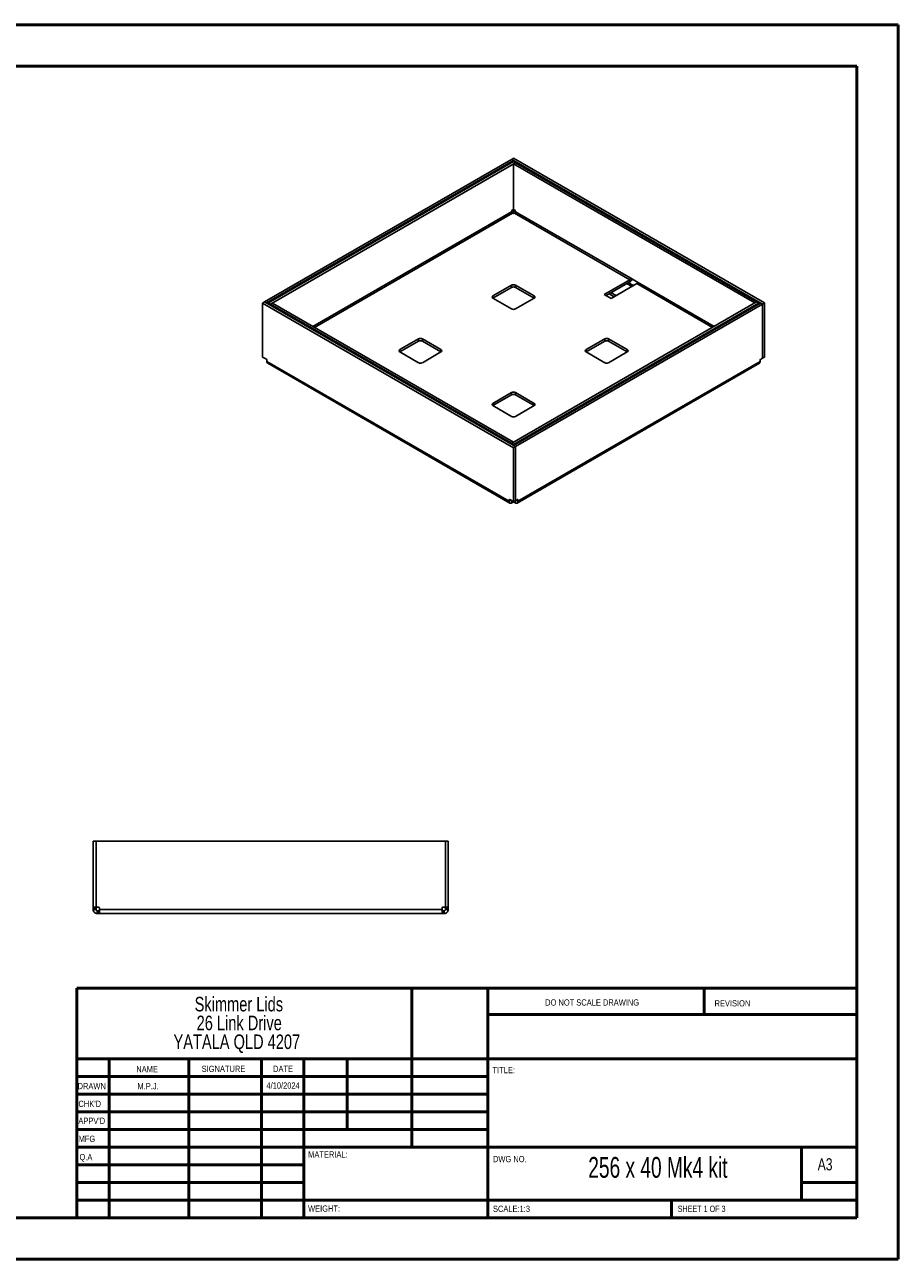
# Model space of a CAD drawing. Header units: millimetres. Extents: x 0 to 420, y 0 to 297.
# Tile 2 of 2: x 210 to 420, y 0 to 297. Entities that reach past the tile are written whole.
import ezdxf

# ---------------------------------------------------------------- set-up
doc = ezdxf.new("R2010")
doc.units = ezdxf.units.MM
doc.styles.add('SLDTEXTSTYLE0', font='TXT', dxfattribs={"width": 0.6875})
doc.styles.add('SLDTEXTSTYLE1', font='TXT', dxfattribs={"width": 0.75})

# ---------------------------------------------------------------- blocks, each defined once
blk = doc.blocks.new('SW_NOTE_0')
at = {"color": 0, "linetype": 'Continuous', "lineweight": 0, "char_height": 3.5, "attachment_point": 2, "style": 'SLDTEXTSTYLE1'}
for s, insert in [('Skimmer Lids', (13.89, 4.51)), ('26 Link Drive', (13.98, -0.01)), ('YATALA QLD 4207', (13.4, -4.54))]:
    blk.add_mtext(s, dxfattribs=dict(at, insert=insert))

msp = doc.modelspace()

# ---------------------------------------------------------------- linework, layer by layer
at = {"color": 7, "linetype": 'Continuous', "lineweight": 50}
for p, q in [((0.38, 297.21), (420.38, 297.21)), ((420.38, 0.21), (420.38, 297.21)), ((10.38, 287.21), (410.38, 287.21)), ((410.38, 287.21), (410.38, 10.21)), ((222.88, 65.46), (410.08, 65.46)), ((222.88, 65.46), (222.88, 10.21)), ((303.48, 65.46), (303.48, 27.21)), ((321.68, 65.46), (321.68, 10.21)), ((373.68, 59.09), (373.68, 65.46)), ((410.08, 59.09), (321.68, 59.09)), ((410.08, 48.46), (222.88, 48.46)), ((230.68, 48.46), (230.68, 10.21)), ((249.87, 48.46), (249.87, 10.21)), ((267.28, 48.46), (267.28, 10.21)), ((277.48, 10.21), (277.48, 48.46)), ((287.88, 31.46), (287.88, 48.46)), ((321.68, 44.21), (222.88, 44.21)), ((321.68, 39.96), (222.88, 39.96)), ((321.68, 35.71), (222.88, 35.71)), ((321.68, 31.46), (222.88, 31.46)), ((277.48, 27.21), (222.88, 27.21)), ((277.48, 27.21), (410.08, 27.21)), ((397.08, 14.46), (397.08, 27.21)), ((277.48, 22.96), (222.88, 22.96)), ((277.48, 18.71), (222.88, 18.71)), ((410.08, 18.71), (397.08, 18.71)), ((222.88, 14.46), (410.38, 14.46)), ((365.88, 10.21), (365.88, 14.46)), ((10.38, 10.21), (410.38, 10.21)), ((0.38, 0.21), (420.38, 0.21))]:
    msp.add_line(p, q, dxfattribs=at)
at = {"color": 7, "linetype": 'Continuous', "lineweight": 25}
for p, q in [((327.4, 264.82), (268.03, 230.55)), ((327.87, 264.55), (268.5, 230.27)), ((327.87, 264.55), (327.4, 264.82)), ((327.91, 265.09), (327.44, 264.81)), ((327.44, 264.8), (327.44, 264.81)), ((387.73, 230.01), (327.44, 264.81)), ((327.87, 264.26), (327.87, 264.55)), ((388.2, 230.28), (327.91, 265.09)), ((327.86, 264.27), (268.98, 230.28)), ((328.33, 264), (269.46, 230.01)), ((327.86, 264.27), (328.33, 264)), ((327.9, 263.73), (328.37, 264)), ((385.86, 230.27), (327.9, 263.73)), ((327.9, 252.76), (327.9, 263.73)), ((328.33, 263.98), (328.33, 264)), ((386.33, 230.55), (328.37, 264)), ((327.66, 252.64), (327.9, 252.78)), ((327.87, 251.79), (327.87, 252.76)), ((327.9, 252.76), (328.11, 252.64)), ((327.43, 252.19), (279.68, 224.63)), ((280.05, 224.41), (327.62, 251.87)), ((327.43, 252.19), (327.43, 252.23)), ((327.65, 251.85), (327.62, 251.87)), ((328.16, 251.87), (328.12, 251.85)), ((328.16, 251.87), (355.86, 235.87)), ((328.35, 252.23), (328.35, 252.19)), ((356.05, 236.2), (328.35, 252.19)), ((355.86, 235.87), (349.69, 232.31)), ((355.86, 235.33), (350.16, 232.03)), ((351.34, 231.35), (357.51, 234.92)), ((355.16, 234.92), (356.34, 234.24)), ((356.71, 234.46), (355.53, 235.14)), ((355.86, 235.87), (355.86, 235.33)), ((357.7, 235.24), (356.05, 236.2)), ((357.51, 234.92), (375.72, 224.41)), ((376.1, 224.63), (357.7, 235.24)), ((327.42, 234.55), (322.94, 231.97)), ((322.94, 231.42), (327.42, 234.01)), ((322.94, 231.97), (322.94, 231.42)), ((327.42, 234.55), (327.42, 234.01)), ((332.84, 231.97), (328.36, 234.55)), ((328.36, 234.55), (328.36, 234.01)), ((328.36, 234.01), (332.84, 231.42)), ((332.84, 231.97), (332.84, 231.42)), ((349.69, 232.31), (351.34, 231.35)), ((352.05, 231.76), (350.87, 232.44)), ((352.52, 232.03), (351.34, 232.71)), ((267.57, 230.25), (268.04, 230.52)), ((267.57, 230.25), (327.86, 195.45)), ((267.57, 217.24), (267.57, 230.25)), ((268.5, 230.27), (268.03, 230.55)), ((268.03, 230.55), (268.03, 230.52)), ((268.04, 230.52), (328.33, 195.72)), ((268.5, 230.26), (268.5, 230.27)), ((268.98, 230.28), (269.46, 230.01)), ((268.98, 229.98), (268.98, 230.28)), ((269.92, 230.26), (269.44, 229.99)), ((269.44, 229.99), (327.4, 196.53)), ((269.44, 229.72), (269.44, 229.99)), ((269.46, 229.99), (269.46, 230.01)), ((269.92, 230.26), (327.87, 196.8)), ((322.94, 231.42), (327.42, 228.84)), ((327.44, 196.53), (386.32, 230.52)), ((327.9, 195.98), (387.27, 230.26)), ((327.91, 196.26), (386.79, 230.25)), ((328.36, 228.84), (332.84, 231.42)), ((328.37, 195.71), (387.74, 229.99)), ((385.86, 230.27), (386.33, 230.55)), ((385.86, 230.26), (385.86, 230.27)), ((386.79, 230.25), (386.32, 230.52)), ((386.33, 230.55), (386.33, 230.52)), ((386.79, 229.98), (386.79, 230.25)), ((387.27, 230.26), (387.74, 229.99)), ((388.2, 230.28), (387.73, 230.01)), ((387.73, 229.99), (387.73, 230.01)), ((387.74, 229.99), (387.74, 216.98)), ((388.2, 217.27), (388.2, 230.28)), ((305.02, 221.62), (300.55, 219.04)), ((300.55, 218.49), (305.02, 221.08)), ((305.02, 221.62), (305.02, 221.08)), ((310.44, 219.04), (305.97, 221.62)), ((305.97, 221.62), (305.97, 221.08)), ((305.97, 221.08), (310.44, 218.49)), ((349.81, 221.62), (345.33, 219.04)), ((345.33, 218.49), (349.81, 221.08)), ((349.81, 221.62), (349.81, 221.08)), ((355.23, 219.04), (350.75, 221.62)), ((350.75, 221.62), (350.75, 221.08)), ((350.75, 221.08), (355.23, 218.49)), ((268.48, 216.72), (267.57, 217.24)), ((300.55, 219.04), (300.55, 218.49)), ((300.55, 218.49), (305.02, 215.91)), ((305.97, 215.91), (310.44, 218.49)), ((310.44, 219.04), (310.44, 218.49)), ((345.33, 219.04), (345.33, 218.49)), ((345.33, 218.49), (349.81, 215.91)), ((350.75, 215.91), (355.23, 218.49)), ((355.23, 219.04), (355.23, 218.49)), ((387.3, 216.72), (387.74, 216.98)), ((388.2, 217.27), (387.74, 217)), ((268.6, 216.2), (268.6, 216.51)), ((268.6, 216.2), (326.84, 182.58)), ((268.79, 215.77), (327.03, 182.15)), ((328.74, 182.15), (386.98, 215.77)), ((387.18, 216.2), (328.94, 182.58)), ((387.18, 216.2), (387.18, 216.51)), ((327.42, 208.7), (322.94, 206.11)), ((322.94, 205.57), (327.42, 208.15)), ((327.42, 208.7), (327.42, 208.15)), ((332.84, 206.11), (328.36, 208.7)), ((328.36, 208.7), (328.36, 208.15)), ((328.36, 208.15), (332.84, 205.57)), ((322.94, 206.11), (322.94, 205.57)), ((322.94, 205.57), (327.42, 202.98)), ((328.36, 202.98), (332.84, 205.57)), ((332.84, 206.11), (332.84, 205.57)), ((327.87, 196.8), (327.4, 196.53)), ((327.4, 196.26), (327.4, 196.53)), ((327.91, 196.26), (327.44, 196.53)), ((327.44, 196.24), (327.44, 196.53)), ((327.87, 196.79), (327.87, 196.8)), ((327.91, 195.99), (327.91, 196.26)), ((327.86, 195.45), (328.33, 195.72)), ((327.86, 182.44), (327.86, 195.45)), ((327.9, 195.98), (328.37, 195.71)), ((327.9, 195.97), (327.9, 195.98)), ((328.33, 182.71), (328.33, 195.72)), ((328.37, 195.71), (328.37, 182.7)), ((326.84, 182.89), (326.96, 182.96)), ((326.84, 182.58), (326.84, 182.89)), ((326.84, 182.58), (327.23, 182.8)), ((326.96, 182.96), (327.86, 182.44)), ((327.5, 182.2), (327.5, 182.65)), ((327.77, 182.35), (327.5, 182.2)), ((327.77, 182.35), (327.77, 182.49)), ((327.86, 182.44), (328.33, 182.71)), ((328, 182.35), (328, 182.52)), ((328.28, 182.2), (328, 182.35)), ((328.28, 182.2), (328.28, 182.67)), ((328.37, 182.7), (328.33, 182.72)), ((328.37, 182.7), (328.82, 182.96)), ((328.94, 182.58), (328.55, 182.8)), ((328.94, 182.89), (328.82, 182.96)), ((328.94, 182.89), (328.94, 182.58)), ((226.85, 100.83), (227.52, 100.83)), ((226.85, 84.9), (226.85, 100.83)), ((227.52, 84.9), (227.52, 100.83)), ((227.53, 100.83), (227.53, 84.9)), ((227.53, 100.83), (311.5, 100.83)), ((311.5, 100.83), (311.5, 84.9)), ((312.18, 100.83), (311.52, 100.83)), ((311.52, 84.9), (311.52, 100.83)), ((312.18, 84.9), (312.18, 100.83)), ((226.85, 84.9), (227.52, 84.9)), ((226.85, 84.73), (226.85, 84.9)), ((226.85, 84.73), (227.52, 84.73)), ((226.85, 84.35), (226.85, 84.73)), ((226.85, 84.35), (227.52, 84.35)), ((227.52, 84.73), (227.52, 84.9)), ((227.52, 84.35), (227.52, 84.73)), ((227.53, 84.9), (228.17, 84.9)), ((227.78, 83.42), (227.78, 84.08)), ((228.17, 84.08), (227.78, 84.08)), ((228.17, 83.42), (227.78, 83.42)), ((228.17, 83.42), (228.17, 84.08)), ((228.33, 84.08), (228.17, 84.08)), ((228.33, 83.42), (228.17, 83.42)), ((228.33, 84.73), (228.33, 84.35)), ((310.7, 84.35), (228.33, 84.35)), ((310.7, 83.42), (228.33, 83.42)), ((310.7, 84.35), (310.7, 84.73)), ((310.87, 84.08), (310.7, 84.08)), ((310.87, 83.42), (310.7, 83.42)), ((310.87, 84.9), (311.5, 84.9)), ((310.87, 83.42), (310.87, 84.08)), ((311.25, 84.08), (310.87, 84.08)), ((311.25, 83.42), (310.87, 83.42)), ((311.25, 83.42), (311.25, 84.08)), ((312.18, 84.9), (311.52, 84.9)), ((311.52, 84.73), (311.52, 84.9)), ((312.18, 84.73), (311.52, 84.73)), ((311.52, 84.35), (311.52, 84.73)), ((312.18, 84.35), (311.52, 84.35)), ((312.18, 84.73), (312.18, 84.9)), ((312.18, 84.35), (312.18, 84.73))]:
    msp.add_line(p, q, dxfattribs=at)
for centre, radius, start, end in [((327.94, 252.21), 0.512, 122.6055, 177.3945), ((327.83, 252.21), 0.512, 2.6055, 57.3945), ((327.89, 252.3), 0.512, 242.6097, 297.3903), ((327.89, 233.64), 1.02, 62.6097, 117.3903), ((355.64, 236.22), 0.41, 302.6055, 357.3945), ((355.09, 236.53), 1.43, 302.6411, 337.7401), ((357.29, 235.26), 0.41, 302.6055, 357.3945), ((323.04, 231.69), 0.291, 110.7834, 249.2166), ((327.89, 233.1), 1.02, 62.6097, 117.3903), ((332.73, 231.69), 0.291, 290.7834, 69.2166), ((327.89, 229.75), 1.02, 242.6097, 297.3903), ((305.49, 220.71), 1.02, 62.6097, 117.3903), ((305.49, 220.17), 1.02, 62.6097, 117.3903), ((350.28, 220.71), 1.02, 62.6097, 117.3903), ((350.28, 220.17), 1.02, 62.6097, 117.3903), ((300.65, 218.77), 0.291, 110.7834, 249.2166), ((310.34, 218.77), 0.291, 290.7834, 69.2166), ((345.43, 218.77), 0.291, 110.7834, 249.2166), ((355.12, 218.77), 0.291, 290.7834, 69.2166), ((268.34, 216.5), 0.256, 2.6055, 57.3945), ((305.49, 216.82), 1.02, 242.6097, 297.3903), ((350.28, 216.82), 1.02, 242.6097, 297.3903), ((387.43, 216.5), 0.256, 122.6055, 177.3945), ((327.89, 207.79), 1.02, 62.6097, 117.3903), ((327.89, 207.24), 1.02, 62.6097, 117.3903), ((323.04, 205.84), 0.291, 110.7834, 249.2166), ((332.73, 205.84), 0.291, 290.7834, 69.2166), ((327.89, 203.89), 1.02, 242.6097, 297.3903), ((326.91, 182.9), 0.0728, 50.7967, 189.214), ((327.89, 182.13), 0.256, 62.6097, 117.3903), ((328.86, 182.9), 0.0728, 350.786, 129.2033), ((228.17, 84.73), 0.167, 0, 90), ((310.87, 84.73), 0.167, 90, 180)]:
    msp.add_arc(centre, radius, start, end, dxfattribs=at)
for points in [[(327.62, 251.87), (327.59, 251.88), (327.54, 251.92), (327.48, 252), (327.44, 252.1), (327.43, 252.16), (327.43, 252.19)], [(328.35, 252.19), (328.34, 252.16), (328.34, 252.1), (328.29, 252), (328.23, 251.92), (328.18, 251.88), (328.16, 251.87)], [(326.84, 182.58), (326.85, 182.48), (326.87, 182.3), (327.02, 182.13), (327.24, 182.08), (327.41, 182.16), (327.5, 182.2)], [(328.28, 182.2), (328.36, 182.16), (328.53, 182.08), (328.75, 182.13), (328.91, 182.3), (328.93, 182.48), (328.94, 182.58)], [(226.85, 84.35), (226.86, 84.23), (226.89, 83.98), (227.11, 83.68), (227.42, 83.46), (227.66, 83.43), (227.78, 83.42)], [(227.52, 84.35), (227.52, 84.32), (227.53, 84.25), (227.59, 84.16), (227.68, 84.1), (227.75, 84.09), (227.78, 84.08)], [(228.33, 83.42), (228.33, 83.43), (228.33, 83.46), (228.33, 83.68), (228.33, 83.98), (228.33, 84.23), (228.33, 84.35)], [(310.7, 84.35), (310.7, 84.23), (310.7, 83.98), (310.7, 83.68), (310.7, 83.46), (310.7, 83.43), (310.7, 83.42)], [(311.25, 84.08), (311.29, 84.09), (311.36, 84.1), (311.44, 84.16), (311.5, 84.25), (311.51, 84.32), (311.52, 84.35)], [(311.25, 83.42), (311.37, 83.43), (311.62, 83.46), (311.93, 83.68), (312.14, 83.98), (312.17, 84.23), (312.18, 84.35)]]:
    msp.add_open_spline(points, degree=3, dxfattribs=at)
for points, knots in [([(268.79, 215.77), (268.79, 215.77), (268.72, 215.79), (268.63, 215.93), (268.61, 216.11), (268.6, 216.2)], [0, 0, 0, 0, 0.000102, 0.500051, 1, 1, 1, 1]), ([(387.18, 216.2), (387.17, 216.11), (387.14, 215.93), (387.06, 215.79), (386.98, 215.77), (386.98, 215.77)], [0, 0, 0, 0, 0.499949, 0.999898, 1, 1, 1, 1])]:
    msp.add_open_spline(points, degree=3, knots=knots, dxfattribs=at)

# ---------------------------------------------------------------- block references
at = {"color": 7, "linetype": 'Continuous', "lineweight": 0}
msp.add_blockref('SW_NOTE_0', (247.97, 58.84), dxfattribs=at)

# ---------------------------------------------------------------- texts
for s, insert, char_height, attachment_point, style in [('DO NOT SCALE DRAWING', (335.49, 62.75), 1.5, 1, 'SLDTEXTSTYLE1'), ('REVISION', (376.21, 62.55), 1.5, 1, 'SLDTEXTSTYLE1'), ('NAME', (237.2, 46.72), 1.5, 1, 'SLDTEXTSTYLE1'), ('SIGNATURE', (252.91, 46.78), 1.5, 1, 'SLDTEXTSTYLE1'), ('DATE', (270.09, 46.79), 1.5, 1, 'SLDTEXTSTYLE1'), ('TITLE:', (322.84, 46.49), 1.5, 1, 'SLDTEXTSTYLE1'), ('DRAWN', (223.09, 42.64), 1.5, 1, 'SLDTEXTSTYLE1'), ('M.P.J.', (240.04, 42.6), 1.499, 2, 'SLDTEXTSTYLE1'), ('4/10/2024', (272.49, 42.77), 1.499, 2, 'SLDTEXTSTYLE1'), ("CHK'D", (223.29, 38.37), 1.5, 1, 'SLDTEXTSTYLE1'), ("APPV'D", (223.28, 34.28), 1.5, 1, 'SLDTEXTSTYLE1'), ('MFG', (223.33, 29.95), 1.5, 1, 'SLDTEXTSTYLE1'), ('Q.A', (223.55, 25.56), 1.5, 1, 'SLDTEXTSTYLE1'), ('MATERIAL:', (278.52, 26.2), 1.5, 1, 'SLDTEXTSTYLE1'), ('DWG NO.', (322.95, 25.08), 1.5, 1, 'SLDTEXTSTYLE1'), ('256 x 40 Mk4 kit', (362.59, 24.83), 5, 2, 'SLDTEXTSTYLE0'), ('A3', (401, 24.52), 2.91, 1, 'SLDTEXTSTYLE1'), ('WEIGHT:', (278.5, 13.16), 1.499, 1, 'SLDTEXTSTYLE1'), ('SCALE:1:3', (322.95, 13.11), 1.5, 1, 'SLDTEXTSTYLE1'), ('SHEET 1 OF 3', (367.36, 13.11), 1.5, 1, 'SLDTEXTSTYLE0')]:
    msp.add_mtext(s, dxfattribs=dict(at, insert=insert, char_height=char_height, attachment_point=attachment_point, style=style))

doc.saveas('drawing.dxf')
